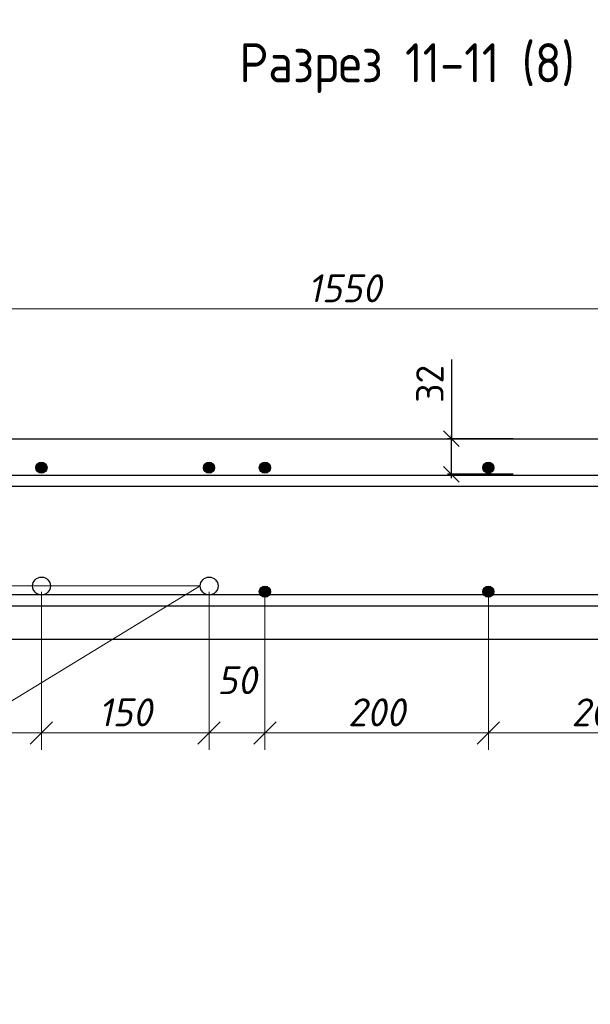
# Model space of a CAD drawing. Header units: millimetres. Extents: x 40580 to 2152466, y -328404 to 177125.
# Tile 206 of 252: x 644961 to 650068, y 143119 to 151938. Entities that reach past the tile are written whole.
import ezdxf
from ezdxf import colors
from ezdxf.entities.mleader import LeaderData, LeaderLine
from ezdxf.math import Vec2, Vec3

# ---------------------------------------------------------------- set-up
doc = ezdxf.new("R2010")
doc.units = ezdxf.units.MM
doc.linetypes.add('CENTER', pattern=[2, 1.25, -0.25, 0.25, -0.25])
doc.layers.add('801Арм Тонкие линии', color=72, linetype='Continuous')
doc.layers.add('911Сл Штриховка', color=50, linetype='Continuous')
for name, color, linetype, lineweight in [('RAZMER', 7, 'Continuous', 9), ('ОСИ', 7, 'CENTER', 15), ('Перекрытие ж_бетон', 250, 'Continuous', 30), ('подоснова', 151, 'Continuous', 5), ('Столовая Двери и окна', 7, 'Continuous', 15), ('ТЕКСТ', 7, 'Continuous', 15)]:
    doc.layers.add(name, color=color, linetype=linetype, lineweight=lineweight)
doc.styles.add('GOST-2.304_Type-B', font='GOST_Common.ttf')
doc.styles.get("Standard").update_dxf_attribs({"font": 'isocpeur.ttf'})
doc.styles.add('ГОСТ', font='isocpeur.ttf')
doc.styles.add('ГОСТ 2.304', font='isocpeur.ttf')
doc.styles.add('Украинский', font='isocpeur.ttf', dxfattribs={"oblique": 12})
doc.dimstyles.new('10', dxfattribs={"dimscale": 0, "dimtxt": 250, "dimasz": 200, "dimexe": 150, "dimexo": 0, "dimgap": 60, "dimtad": 1, "dimdec": 0, "dimlfac": 0.1, "dimrnd": 1, "dimzin": 0, "dimdsep": 46, "dimtxsty": 'ГОСТ 2.304', "dimblk": 'OBLIQUE', "dimcen": 0.09, "dimdle": 150, "dimadec": 0, "dimazin": 0, "dimtfac": 1, "dimtdec": 0, "dimtmove": 1, "dimatfit": 2, "dimfxl": 1, "dimtzin": 0, "dimlwd": 0, "dimlwe": 0, "dimarcsym": 0})
doc.dimstyles.new('Осевые', dxfattribs={"dimscale": 0.7, "dimtxt": 450, "dimasz": 400, "dimexe": 100, "dimexo": 100, "dimgap": 100, "dimtad": 1, "dimdec": 0, "dimzin": 0, "dimdsep": 46, "dimtxsty": 'Standard', "dimblk": 'OBLIQUE', "dimcen": 9, "dimdle": 100, "dimazin": 0, "dimtm": 1e-09, "dimtfac": 1, "dimtdec": 0, "dimtofl": 0, "dimtmove": 0, "dimatfit": 3, "dimfxl": 1, "dimtolj": 1, "dimtzin": 0, "dimarcsym": 0})

# ---------------------------------------------------------------- blocks, each defined once
blk = doc.blocks.new('_OBLIQUE')
at = {"color": 0, "linetype": 'ByBlock'}
blk.add_line((-0.5, -0.5), (0.5, 0.5), dxfattribs=at)
blk = doc.blocks.new('*D6291')
at = {"layer": 'Defpoints', "color": 0, "lineweight": 25, "ltscale": 0.3, "transparency": 16777216}
for p in [(643655.9, 146814.8), (645155.9, 146814.8), (645155.9, 145549)]:
    blk.add_point(p, dxfattribs=at)
at = {"layer": 'подоснова', "color": 0, "lineweight": 0, "ltscale": 0.3, "transparency": 16777216}
for p, q in [((643655.9, 146814.8), (643655.9, 145399)), ((645155.9, 146814.8), (645155.9, 145399)), ((643505.9, 145549), (645305.9, 145549))]:
    blk.add_line(p, q, dxfattribs=at)
at = {"layer": 'подоснова', "color": 0, "lineweight": 0, "ltscale": 0.3, "transparency": 16777216, "xscale": 200, "yscale": 200, "zscale": 200, "rotation": 180}
blk.add_blockref('_OBLIQUE', (643655.9, 145549), dxfattribs=at)
at = {"layer": 'подоснова', "color": 0, "lineweight": 0, "ltscale": 0.3, "transparency": 16777216, "xscale": 200, "yscale": 200, "zscale": 200}
blk.add_blockref('_OBLIQUE', (645155.9, 145549), dxfattribs=at)
at = {"layer": 'подоснова', "color": 0, "ltscale": 0.3, "transparency": 16777216, "insert": (644405.9, 145734), "char_height": 250, "attachment_point": 5, "style": 'Украинский', "bg_fill": 3, "box_fill_scale": 1.1, "bg_fill_color": 256, "bg_fill_true_color": 13158600, "bg_fill_transparency": 0}
blk.add_mtext('150', dxfattribs=at)
blk = doc.blocks.new('*D6292')
at = {"layer": 'Defpoints', "color": 0, "lineweight": 25, "ltscale": 0.3, "transparency": 16777216}
for p in [(645155.9, 146814.8), (646655.9, 146814.8), (646655.9, 145549)]:
    blk.add_point(p, dxfattribs=at)
at = {"layer": 'подоснова', "color": 0, "lineweight": 0, "ltscale": 0.3, "transparency": 16777216}
for p, q in [((645155.9, 146814.8), (645155.9, 145399)), ((646655.9, 146814.8), (646655.9, 145399)), ((645005.9, 145549), (646805.9, 145549))]:
    blk.add_line(p, q, dxfattribs=at)
at = {"layer": 'подоснова', "color": 0, "lineweight": 0, "ltscale": 0.3, "transparency": 16777216, "xscale": 200, "yscale": 200, "zscale": 200, "rotation": 180}
blk.add_blockref('_OBLIQUE', (645155.9, 145549), dxfattribs=at)
at = {"layer": 'подоснова', "color": 0, "lineweight": 0, "ltscale": 0.3, "transparency": 16777216, "xscale": 200, "yscale": 200, "zscale": 200}
blk.add_blockref('_OBLIQUE', (646655.9, 145549), dxfattribs=at)
at = {"layer": 'подоснова', "color": 0, "ltscale": 0.3, "transparency": 16777216, "insert": (645905.9, 145734), "char_height": 250, "attachment_point": 5, "style": 'Украинский', "bg_fill": 3, "box_fill_scale": 1.1, "bg_fill_color": 256, "bg_fill_true_color": 13158600, "bg_fill_transparency": 0}
blk.add_mtext('150', dxfattribs=at)
blk = doc.blocks.new('*D6293')
at = {"layer": 'Defpoints', "color": 0, "lineweight": 25, "ltscale": 0.3, "transparency": 16777216}
for p in [(646655.9, 146814.8), (647155.9, 146814.8), (647155.9, 145549)]:
    blk.add_point(p, dxfattribs=at)
at = {"layer": 'подоснова', "color": 0, "lineweight": 0, "ltscale": 0.3, "transparency": 16777216}
for p, q in [((646655.9, 146814.8), (646655.9, 145399)), ((647155.9, 146814.8), (647155.9, 145399)), ((646505.9, 145549), (647305.9, 145549))]:
    blk.add_line(p, q, dxfattribs=at)
at = {"layer": 'подоснова', "color": 0, "lineweight": 0, "ltscale": 0.3, "transparency": 16777216, "xscale": 200, "yscale": 200, "zscale": 200, "rotation": 180}
blk.add_blockref('_OBLIQUE', (646655.9, 145549), dxfattribs=at)
at = {"layer": 'подоснова', "color": 0, "lineweight": 0, "ltscale": 0.3, "transparency": 16777216, "xscale": 200, "yscale": 200, "zscale": 200}
blk.add_blockref('_OBLIQUE', (647155.9, 145549), dxfattribs=at)
at = {"layer": 'подоснова', "color": 0, "ltscale": 0.3, "transparency": 16777216, "insert": (646905.9, 146022), "char_height": 250, "attachment_point": 5, "style": 'Украинский', "bg_fill": 3, "box_fill_scale": 1.1, "bg_fill_color": 256, "bg_fill_true_color": 13158600, "bg_fill_transparency": 0}
blk.add_mtext('50', dxfattribs=at)
blk = doc.blocks.new('*D6294')
at = {"layer": 'Defpoints', "color": 0, "lineweight": 25, "ltscale": 0.3, "transparency": 16777216}
for p in [(647155.9, 146814.8), (649155.9, 146814.8), (649155.9, 145549)]:
    blk.add_point(p, dxfattribs=at)
at = {"layer": 'подоснова', "color": 0, "lineweight": 0, "ltscale": 0.3, "transparency": 16777216}
for p, q in [((647155.9, 146814.8), (647155.9, 145399)), ((649155.9, 146814.8), (649155.9, 145399)), ((647005.9, 145549), (649305.9, 145549))]:
    blk.add_line(p, q, dxfattribs=at)
at = {"layer": 'подоснова', "color": 0, "lineweight": 0, "ltscale": 0.3, "transparency": 16777216, "xscale": 200, "yscale": 200, "zscale": 200, "rotation": 180}
blk.add_blockref('_OBLIQUE', (647155.9, 145549), dxfattribs=at)
at = {"layer": 'подоснова', "color": 0, "lineweight": 0, "ltscale": 0.3, "transparency": 16777216, "xscale": 200, "yscale": 200, "zscale": 200}
blk.add_blockref('_OBLIQUE', (649155.9, 145549), dxfattribs=at)
at = {"layer": 'подоснова', "color": 0, "ltscale": 0.3, "transparency": 16777216, "insert": (648155.9, 145734), "char_height": 250, "attachment_point": 5, "style": 'Украинский', "bg_fill": 3, "box_fill_scale": 1.1, "bg_fill_color": 256, "bg_fill_true_color": 13158600, "bg_fill_transparency": 0}
blk.add_mtext('200', dxfattribs=at)
blk = doc.blocks.new('*D6295')
at = {"layer": 'Defpoints', "color": 0, "lineweight": 25, "ltscale": 0.3, "transparency": 16777216}
for p in [(649155.9, 146814.8), (651155.9, 146579.3), (651155.9, 145549)]:
    blk.add_point(p, dxfattribs=at)
at = {"layer": 'подоснова', "color": 0, "lineweight": 0, "ltscale": 0.3, "transparency": 16777216}
for p, q in [((649155.9, 146814.8), (649155.9, 145399)), ((651155.9, 146579.3), (651155.9, 145399)), ((649005.9, 145549), (651305.9, 145549))]:
    blk.add_line(p, q, dxfattribs=at)
at = {"layer": 'подоснова', "color": 0, "lineweight": 0, "ltscale": 0.3, "transparency": 16777216, "xscale": 200, "yscale": 200, "zscale": 200, "rotation": 180}
blk.add_blockref('_OBLIQUE', (649155.9, 145549), dxfattribs=at)
at = {"layer": 'подоснова', "color": 0, "lineweight": 0, "ltscale": 0.3, "transparency": 16777216, "xscale": 200, "yscale": 200, "zscale": 200}
blk.add_blockref('_OBLIQUE', (651155.9, 145549), dxfattribs=at)
at = {"layer": 'подоснова', "color": 0, "ltscale": 0.3, "transparency": 16777216, "insert": (650155.9, 145734), "char_height": 250, "attachment_point": 5, "style": 'Украинский', "bg_fill": 3, "box_fill_scale": 1.1, "bg_fill_color": 256, "bg_fill_true_color": 13158600, "bg_fill_transparency": 0}
blk.add_mtext('200', dxfattribs=at)
blk = doc.blocks.new('*D6304')
at = {"layer": 'Defpoints', "color": 0, "lineweight": 25, "ltscale": 0.3, "transparency": 16777216}
for p in [(640119.7, 149346.9), (640119.7, 148185.2), (655619.7, 147603.6)]:
    blk.add_point(p, dxfattribs=at)
at = {"layer": 'подоснова', "color": 0, "lineweight": 0, "ltscale": 0.3, "transparency": 16777216}
for p, q in [((640119.7, 148185.2), (640119.7, 149496.9)), ((655619.7, 147603.6), (655619.7, 149496.9)), ((655769.7, 149346.9), (639969.7, 149346.9))]:
    blk.add_line(p, q, dxfattribs=at)
at = {"layer": 'подоснова', "color": 0, "lineweight": 0, "ltscale": 0.3, "transparency": 16777216, "xscale": 200, "yscale": 200, "zscale": 200, "rotation": 180}
blk.add_blockref('_OBLIQUE', (640119.7, 149346.9), dxfattribs=at)
at = {"layer": 'подоснова', "color": 0, "lineweight": 0, "ltscale": 0.3, "transparency": 16777216, "xscale": 200, "yscale": 200, "zscale": 200}
blk.add_blockref('_OBLIQUE', (655619.7, 149346.9), dxfattribs=at)
at = {"layer": 'подоснова', "color": 0, "ltscale": 0.3, "transparency": 16777216, "insert": (647869.7, 149531.9), "char_height": 250, "attachment_point": 5, "style": 'Украинский', "bg_fill": 3, "box_fill_scale": 1.1, "bg_fill_color": 256, "bg_fill_true_color": 13158600, "bg_fill_transparency": 0}
blk.add_mtext('1550', dxfattribs=at)
blk = doc.blocks.new('*D6283')
at = {"layer": 'Defpoints', "color": 0, "linetype": 'ByBlock', "lineweight": 25, "ltscale": 13, "transparency": 16777216}
for p in [(648824.9, 148185.2), (649411.8, 148185.2), (649411.8, 147866.6)]:
    blk.add_point(p, dxfattribs=at)
at = {"layer": 'ОСИ', "color": 0, "linetype": 'ByBlock', "lineweight": -2, "ltscale": 13, "transparency": 16777216}
for p, q in [((648824.9, 148893.6), (648824.9, 148185.2)), ((649376.8, 148185.2), (648789.9, 148185.2)), ((648824.9, 147831.6), (648824.9, 148220.2)), ((649376.8, 147866.6), (648789.9, 147866.6))]:
    blk.add_line(p, q, dxfattribs=at)
at = {"layer": 'ОСИ', "color": 0, "linetype": 'ByBlock', "lineweight": -2, "ltscale": 13, "transparency": 16777216, "xscale": 140, "yscale": 140, "zscale": 140}
for p, rotation in [((648824.9, 148185.2), 90), ((648824.9, 147866.6), 270)]:
    blk.add_blockref('_OBLIQUE', p, dxfattribs=dict(at, rotation=rotation))
at = {"layer": 'ОСИ', "color": 0, "linetype": 'ByBlock', "ltscale": 13, "transparency": 16777216, "insert": (648632.4, 148676.6), "char_height": 245, "attachment_point": 5, "rotation": 90}
blk.add_mtext('\\A1;32', dxfattribs=at)
blk = doc.blocks.new('_None')

msp = doc.modelspace()

# ---------------------------------------------------------------- linework, layer by layer
at = {"layer": 'Перекрытие ж_бетон', "color": 18, "linetype": 'Continuous', "lineweight": 30, "true_color": 0x000000}
for p, q in [((648821.724, 147855.194), (640319.728, 147855.194)), ((655479.702, 147855.194), (640319.728, 147855.194)), ((655479.702, 147756.283), (640319.728, 147756.283)), ((654019.725, 146785.194), (640319.728, 146785.194)), ((655479.702, 146785.194), (640319.728, 146785.194)), ((654019.726, 146686.283), (640319.728, 146686.283)), ((655479.702, 146686.283), (640319.728, 146686.283))]:
    msp.add_line(p, q, dxfattribs=at)

# ---------------------------------------------------------------- texts
at = {"layer": 'ТЕКСТ', "color": 18, "ltscale": 6, "true_color": 0x000000, "insert": (648427.59, 151726.854), "char_height": 350, "width": 9466.5846, "attachment_point": 2, "style": 'ГОСТ'}
msp.add_mtext('{\\W0.9;Разрез 11-11 (8)}', dxfattribs=at)

# ---------------------------------------------------------------- next in the draw order: dimensions: what is measured, and where the dimension line sits
at = {"layer": 'подоснова', "color": 18, "ltscale": 0.3, "true_color": 0x000000}
for base, p1, p2, picture, middle in [((640119.728, 149346.909), (655619.653, 147603.617), (640119.728, 148185.194), '*D6304', (647869.69, 149531.909)), ((645155.883, 145549.041), (643655.883, 146814.848), (645155.883, 146814.848), '*D6291', (644405.883, 145734.041))]:
    dim = msp.add_linear_dim(base=base, p1=p1, p2=p2, dimstyle='10', override={"dimscale": 1, "dimrnd": 10, "dimtxsty": 'Украинский', "dimtfill": 1}, dxfattribs=at)
    dim.commit()
    dim.dimension.update_dxf_attribs({"geometry": picture, "text_midpoint": middle})

# ---------------------------------------------------------------- next in the draw order: hatches: boundary and pattern name
at = {"layer": '911Сл Штриховка', "true_color": 0x000000}
h = msp.add_hatch(color=18, dxfattribs=at)
edge = h.paths.add_edge_path()
edge.add_arc((645155.884, 147925.194), 50, 0, 360)
h = msp.add_hatch(color=18, dxfattribs=at)
edge = h.paths.add_edge_path()
edge.add_arc((646655.884, 147925.194), 50, 0, 360)
h = msp.add_hatch(color=18, dxfattribs=at)
edge = h.paths.add_edge_path()
edge.add_arc((647155.884, 147925.194), 50, 0, 360)
h = msp.add_hatch(color=18, dxfattribs=at)
edge = h.paths.add_edge_path()
edge.add_arc((649155.884, 147925.194), 50, 0, 360)

# ---------------------------------------------------------------- next in the draw order: linework, layer by layer
at = {"layer": '801Арм Тонкие линии', "color": 18, "true_color": 0x000000}
for centre in [(645155.884, 147925.194), (646655.884, 147925.194), (647155.884, 147925.194), (649155.884, 147925.194)]:
    msp.add_circle(centre, 50, dxfattribs=at)
at = {"layer": 'RAZMER', "color": 18, "true_color": 0x000000}
msp.add_line((645476.034, 148185.194), (646147.456, 148185.194), dxfattribs=at)

# ---------------------------------------------------------------- next in the draw order: dimensions: what is measured, and where the dimension line sits
at = {"layer": 'ОСИ', "color": 18, "linetype": 'ByBlock', "ltscale": 13, "true_color": 0x000000}
dim = msp.add_linear_dim(base=(648824.882, 148185.194), p1=(649411.832, 147866.578), p2=(649411.832, 148185.194), angle=90, dimstyle='Осевые', override={"dimtxt": 350, "dimasz": 200, "dimexe": 50, "dimexo": 50, "dimlfac": 0.1, "dimdle": 50, "dimtmove": 1}, dxfattribs=at)
dim.commit()
dim.dimension.update_dxf_attribs({"geometry": '*D6283', "text_midpoint": (648871.875, 148676.629), "dimtype": 160})
at = {"layer": 'подоснова', "color": 18, "ltscale": 0.3, "true_color": 0x000000}
dim = msp.add_linear_dim(base=(646655.883, 145549.041), p1=(645155.883, 146814.848), p2=(646655.883, 146814.848), dimstyle='10', override={"dimscale": 1, "dimrnd": 10, "dimtxsty": 'Украинский', "dimtfill": 1}, dxfattribs=at)
dim.commit()
dim.dimension.update_dxf_attribs({"geometry": '*D6292', "text_midpoint": (645905.883, 145734.041)})

# ---------------------------------------------------------------- next in the draw order: linework, layer by layer
at = {"layer": 'RAZMER', "color": 18, "lineweight": 30, "true_color": 0x000000}
msp.add_circle((645157.039, 146865.598), 80, dxfattribs=at)

# ---------------------------------------------------------------- next in the draw order: dimensions: what is measured, and where the dimension line sits
at = {"layer": 'подоснова', "color": 18, "ltscale": 0.3, "true_color": 0x000000}
dim = msp.add_linear_dim(base=(647155.883, 145549.041), p1=(646655.883, 146814.848), p2=(647155.883, 146814.848), dimstyle='10', override={"dimscale": 1, "dimrnd": 10, "dimtxsty": 'Украинский', "dimtfill": 1}, dxfattribs=at)
dim.commit()
dim.dimension.update_dxf_attribs({"geometry": '*D6293', "text_midpoint": (646905.883, 145836.959), "dimtype": 160})

# ---------------------------------------------------------------- next in the draw order: linework, layer by layer
at = {"layer": 'RAZMER', "color": 18, "lineweight": 30, "true_color": 0x000000}
msp.add_circle((646657.039, 146865.598), 80, dxfattribs=at)

# ---------------------------------------------------------------- next in the draw order: dimensions: what is measured, and where the dimension line sits
at = {"layer": 'подоснова', "color": 18, "ltscale": 0.3, "true_color": 0x000000}
dim = msp.add_linear_dim(base=(649155.883, 145549.041), p1=(647155.883, 146814.848), p2=(649155.883, 146814.848), dimstyle='10', override={"dimscale": 1, "dimrnd": 10, "dimtxsty": 'Украинский', "dimtfill": 1}, dxfattribs=at)
dim.commit()
dim.dimension.update_dxf_attribs({"geometry": '*D6294', "text_midpoint": (648155.883, 145734.041)})

# ---------------------------------------------------------------- next in the draw order: leaders
ml = msp.add_multileader_mtext('Standard', dxfattribs=at)
ml.set_content('поз.2', color=(0, 0, 0), style='GOST-2.304_Type-B')
ml.set_leader_properties(color=256, linetype='ByLayer', lineweight=15)
ml.set_arrow_properties(name='NONE')
ml.build(insert=Vec2(0, 0))
ml.multileader.update_dxf_attribs({"text_left_attachment_type": 6, "text_right_attachment_type": 6, "dogleg_length": 0.1, "arrow_head_size": 18})
ctx = ml.context
ctx.base_point, ctx.char_height, ctx.arrow_head_size, ctx.landing_gap_size, ctx.plane_origin = Vec3(641608.509, 144292.617), 250, 18, 20, Vec3(653231.438, 145515.198)
ctx.left_attachment, ctx.right_attachment, ctx.text_align_type = 6, 6, 1
notes = []
notes.append((ctx, [(0, (1, 1, 0), (642361.109, 144292.617), (-1, 0), 0.1, [(2, [(643657.039, 146865.598), (645157.039, 146865.598), (646577.039, 146865.598)], 0, [])])]))
ctx.mtext.insert, ctx.mtext.alignment, ctx.mtext.flow_direction = Vec3(641984.759, 144592.617), 2, 5
for ctx, leaders in notes:
    for number, flags, end, landing, length, lines in leaders:
        leader = LeaderData()
        leader.index, (leader.has_last_leader_line, leader.has_dogleg_vector, leader.attachment_direction) = number, flags
        leader.last_leader_point, leader.dogleg_vector, leader.dogleg_length = Vec3(end), Vec3(landing), length
        for number, points, colour, breaks in lines:
            line = LeaderLine()
            line.index, line.vertices, line.color, line.breaks = number, Vec3.list(points), colors.encode_raw_color(colour), breaks
            leader.lines.append(line)
        ctx.leaders.append(leader)

# ---------------------------------------------------------------- next in the draw order: hatches: boundary and pattern name
at = {"layer": '911Сл Штриховка', "true_color": 0x000000}
h = msp.add_hatch(color=18, dxfattribs=at)
edge = h.paths.add_edge_path()
edge.add_arc((647155.883, 146814.848), 50, 0, 360)

# ---------------------------------------------------------------- next in the draw order: linework, layer by layer
at = {"layer": '801Арм Тонкие линии', "color": 18, "true_color": 0x000000}
msp.add_circle((647155.883, 146814.848), 50, dxfattribs=at)

# ---------------------------------------------------------------- next in the draw order: dimensions: what is measured, and where the dimension line sits
at = {"layer": 'подоснова', "color": 18, "ltscale": 0.3, "true_color": 0x000000}
dim = msp.add_linear_dim(base=(651155.883, 145549.041), p1=(649155.883, 146814.848), p2=(651155.883, 146579.302), dimstyle='10', override={"dimscale": 1, "dimrnd": 10, "dimtxsty": 'Украинский', "dimtfill": 1}, dxfattribs=at)
dim.commit()
dim.dimension.update_dxf_attribs({"geometry": '*D6295', "text_midpoint": (650155.883, 145734.041)})

# ---------------------------------------------------------------- next in the draw order: hatches: boundary and pattern name
at = {"layer": '911Сл Штриховка', "true_color": 0x000000}
h = msp.add_hatch(color=18, dxfattribs=at)
edge = h.paths.add_edge_path()
edge.add_arc((649155.883, 146814.848), 50, 0, 360)

# ---------------------------------------------------------------- next in the draw order: linework, layer by layer
at = {"layer": '801Арм Тонкие линии', "color": 18, "true_color": 0x000000}
msp.add_circle((649155.883, 146814.848), 50, dxfattribs=at)
at = {"layer": 'Столовая Двери и окна', "color": 18, "lineweight": 30, "true_color": 0x000000}
msp.add_lwpolyline([(640119.728, 148185.194), (655619.653, 148185.194), (655619.653, 144585.194), (652619.724, 144585.194), (652619.724, 146385.194), (640119.728, 146385.194), (640119.728, 148185.194)], dxfattribs=at)

# ---------------------------------------------------------------- next in the draw order: texts
at = {"color": 18, "true_color": 0x000000, "insert": (250111.057, 153773.154), "char_height": 200, "attachment_point": 1, "style": 'ГОСТ'}
msp.add_mtext_dynamic_manual_height_columns('\\pi9510.738;{\\H1.5152x;\\P\\pi1000;Общие указания\\P\\pi200;}1.^IРабочая документация разработана в соответствии с заданием на проектирование, требованиями действующих технических регламентов, стандартов, сводов правил и других документов, содержащих установленные требования.\\P2.^IРабочая документация выполнена в соответствии со следующими нормативными и техническими документами:\\P-^IСП 20.13330.2016 "Нагрузки и Воздействия";\\P-^IСП 63.13330.2012 "Бетонные и железобетонные конструкции. Основные положения";\\P-^IСП 22.13330.2016 "Основания зданий и сооружений";\\P-^IСП 45.13330.2012 "Земляные сооружения, основания и фундаменты".\\P3.   За относительную отметку 0,000 принята отметка чистого пола первого этажа.\\P4.^IПеречень видов работ, для которых необходимо составлять акты освидетельствования скрытых работ:\\P-^Iармирование конструкций;\\P-^Iосвидетельствование опалубки перед бетонированием;\\P-^Iвыполнение сварочных работ;\\P-^Iотбор контрольных проб бетона;\\P-^Iсоответствие законченных железобетонных конструкций проекту с отображением качества работ;\\P-^Iустройство монолитных конструкций, выполняемых в зимнее время;  \\P\\pi0;        -    устройство гидроизоляции;\\P\\pi200;-^Iуплотнение грунтов и обратную засыпку.\\PЗапрещается выполнение последующих работ при отсутствии актов освидетельствования предшествующих скрытых работ во всех случаях.\\P\\pi0;        5. Проект рассчитан на производство работ в период положительных температур. В случае выполнения работ при отрицательных температурах необходимо выполнять требования СНиП часть 3 по производству работ и ППР.\\P        6. При минимальной температуре воздуха до минус 15°С допускается:\\P\\pi200;-выдерживание бетона в конструкции методом термоса, при предварительном разогреве бетонной смеси;\\P -форсированный электроразогрев бетона в конструкции с повторным уплотнением.\\PПри минимальной температуре воздуха до минус 25°С допускается:\\P -обогрев бетона в греющей опалубке с помощью низкотемпературных электронагревателей;\\P -электродный сквозной прогрев бетона;\\P -электрообогрев с помощью греющего провода.\\P      7. В процессе бетонирования обеспечить соблюдение защитных слоев и мест положения рабочей арматуры согласно проекту. Величина защитного слоя продольной рабочей арматуры у боковых граней стен монолитных участков должны быть не менее 20мм и не менее диаметра продольной рабочей арматуры конструкции, величина защитного слоя поперечной арматуры - не менее 10 мм\\P      8. Крестовые соединения стержней продольной и поперечной арматуры, соединение стержней продольной арматуры по длине выполнить вязкой отожженой проволокой диаметром 2,0-3,0 мм', width=17710.69822, gutter_width=5800, heights=[13133.416], dxfattribs=at)

doc.saveas('drawing.dxf')
